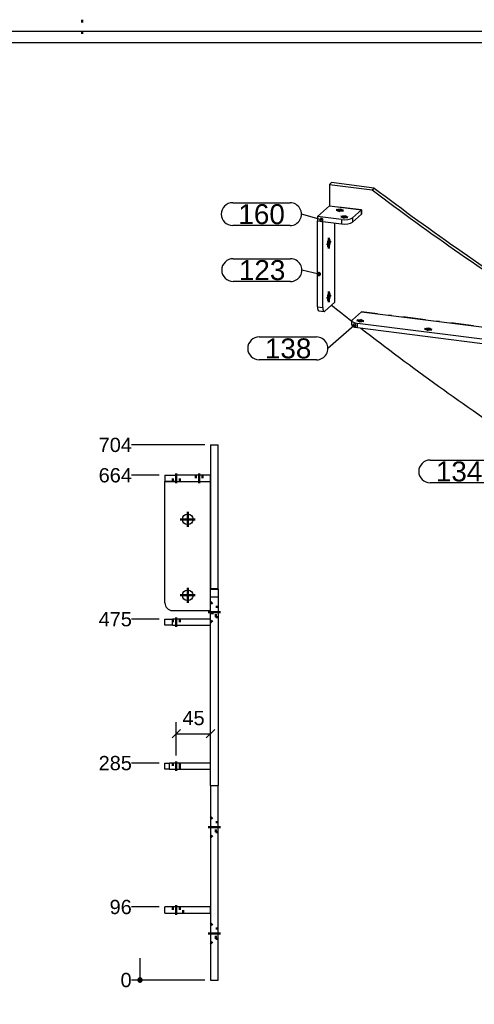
# Model space of a CAD drawing. Header units: millimetres. Extents: x 21 to 441, y -1157 to -860.
# Tile 4 of 4: x 240 to 320, y -1036 to -863. Entities that reach past the tile are written whole.
import ezdxf
from ezdxf.enums import TextEntityAlignment as Align

# ---------------------------------------------------------------- set-up
doc = ezdxf.new("R2010")
doc.units = ezdxf.units.MM
for name, pattern in [('DASHDOT', [8.5, 4, -2, 0.5, -2]), ('DOT', [2, 0.5, -1.5]), ('STRICHPUNKT2', [18.5, 10, -4, 0.5, -4])]:
    doc.linetypes.add(name, pattern=pattern)
doc.layers.get('0').update_dxf_attribs({"linetype": 'CONTINUOUS'})
for name, color, linetype in [('DIM49', 4, 'CONTINUOUS'), ('LE_MIDDLE', 7, 'CONTINUOUS'), ('TXT_ALL', 7, 'CONTINUOUS'), ('TXT_DIM49', 2, 'CONTINUOUS')]:
    doc.layers.add(name, color=color, linetype=linetype)
doc.layers.add('LE_ALL', color=7, linetype='CONTINUOUS', lineweight=50)
doc.styles.add('ARIAL', font='arial.ttf')

# ---------------------------------------------------------------- blocks, each defined once
blk = doc.blocks.new('DINA3_00002', base_point=(433.88881219, -1149.99383472))
blk.add_line((27.88881219, -866.99383472), (433.88881219, -866.99383472))
blk.add_lwpolyline([(25.88881219, -1151.99383472), (25.88881219, -864.99383472), (435.88881219, -864.99383472)])
at = {"layer": 'LE_ALL', "linetype": 'DOT'}
blk.add_line((250.88881219, -862.99383472), (250.88881219, -866.99383472), dxfattribs=at)
blk = doc.blocks.new('_ZBL0025_00001')
blk.add_blockref('DINA3_00002', (433.88881219, -1149.99383472))
blk = doc.blocks.new('SHAPE_00191', base_point=(354.95652671, -917.20708597))
at = {"layer": 'DIM49', "color": 3}
for p, q in [((358.87381665, -910.81766224), (368.93712571, -910.81766224)), ((354.95652671, -917.20708597), (356.87381665, -912.81766224)), ((368.93712571, -914.81766224), (358.87381665, -914.81766224)), ((355.2159685, -917.16874778), (354.69615976, -917.16874778)), ((355.16388152, -917.36874778), (354.74979902, -917.36874778)), ((355.06681785, -916.96874778), (354.84810702, -916.96874778))]:
    blk.add_line(p, q, dxfattribs=at)
blk.add_lwpolyline([(354.91717334, -917.46743351), (354.98589717, -917.46874778), (355.05261946, -917.45223024), (355.11279318, -917.41900652), (355.1623176, -917.37134076), (355.19781772, -917.31248131), (355.21687425, -917.24643935), (355.21818852, -917.17771551), (355.20167098, -917.11099323), (355.16844726, -917.0508195), (355.1207815, -917.00129508), (355.06192205, -916.96579497), (354.99588009, -916.94673844), (354.92715625, -916.94542416), (354.86043397, -916.96194171), (354.80026024, -916.99516543), (354.75073582, -917.04283118), (354.71523571, -917.10169063), (354.69617918, -917.1677326), (354.6948649, -917.23645643), (354.71138244, -917.30317872), (354.74460616, -917.36335244), (354.79227192, -917.41287686), (354.85113137, -917.44837698)], close=True, dxfattribs=at)
for centre, start_param, end_param in [((358.87381665, -912.81766224), 1.57079633, 4.71238898), ((368.93712571, -912.81766224), 4.71238898, 7.853981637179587)]:
    blk.add_ellipse(centre, major_axis=(2, 0), ratio=1, start_param=start_param, end_param=end_param, dxfattribs=at)
at = {"layer": 'TXT_ALL', "style": 'ARIAL'}
blk.add_text('118', height=3.5, dxfattribs=at).set_placement((359.87381665, -912.81766224), align=Align.MIDDLE_LEFT)
blk = doc.blocks.new('Plaatwerk D_ 10_00035', base_point=(376.84287068, -922.34810026))
for p, q in [((294.26285356, -891.89647395), (294.61640695, -891.58466917)), ((294.26285356, -891.89647395), (301.74613166, -892.83927836)), ((294.26285356, -891.89647395), (294.26285356, -895.66770551)), ((302.09968505, -892.52747358), (294.61640695, -891.58466917)), ((301.74613166, -892.83927836), (302.09968505, -892.52747358)), ((332.95461265, -914.58162364), (333.30816604, -914.26981886)), ((333.37960399, -914.73809306), (333.73315738, -914.42628827)), ((333.37960399, -914.73809306), (385.46570946, -921.30032552)), ((386.4011238, -922.3609857), (386.75467719, -922.04918091)), ((386.75467719, -922.04918091), (386.75467719, -945.4523713)), ((385.44700116, -945.64396793), (385.44700117, -969.77977505)), ((385.80055456, -969.46797027), (385.80055456, -945.68851147)), ((386.4011238, -945.76417608), (386.75467719, -945.4523713)), ((385.44700117, -969.77977505), (385.80055456, -969.46797027))]:
    blk.add_line(p, q)
for points in [[(385.81926285, -920.98852074), (333.73315738, -914.42628827)], [(385.44700116, -945.64396793), (386.4011238, -945.76417608), (386.4011238, -922.3609857)], [(385.46570946, -921.30032552), (385.81926285, -920.98852074)]]:
    blk.add_lwpolyline(points)
for centre, major_axis, ratio, start_param, end_param in [((519.94865352, -568.59616869), (291.02929605, -329.99620344), 0.8819171, 4.9389963, 5.02616172), ((520.30220691, -568.28436391), (291.02929605, -329.99620344), 0.8819171, 4.9389963, 5.02616172), ((513.88893499, -608.99942099), (279.62273276, -317.0623764), 0.8819171, 4.91006863, 4.92084512), ((333.37960399, -913.79528402), (0.6614378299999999, -0.7499999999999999), 0.8819171, 5.02616172, 5.49778714), ((333.73315738, -913.48347923), (0.6614378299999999, -0.7499999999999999), 0.8819171, 5.02616172, 5.49778714), ((513.88893499, -608.99942099), (279.62273276, -317.0623764), 0.8819171, 4.92559125, 5.00649621), ((358.33869343, -920.71106983), (0.89988616, -1.020375), 0.8819171, 0, 6.28318531), ((358.58105428, -920.49732765), (0.44647053, -0.50625), 0.8819171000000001, 3.14159265, 6.283185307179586), ((358.69224682, -920.39926505), (0.44647053, -0.50625), 0.8819171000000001, 3.26644068, 6.15833728), ((358.58105428, -920.49732765), (0.44647053, -0.50625), 0.8819171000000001, 6.28318531, 9.424777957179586), ((377.04698037, -923.06809243), (0.89988616, -1.020375), 0.8819171, 0, 6.28318531), ((377.28934122, -922.85435026), (0.44647053, -0.50625), 0.8819171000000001, 3.14159265, 6.28318531), ((377.40053376, -922.75628765), (0.44647053, -0.50625), 0.8819171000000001, 3.26644068, 6.15833728), ((377.28934122, -922.85435026), (0.44647053, -0.50625), 0.8819171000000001, 0, 3.14159265), ((385.46570946, -922.24313457), (0.6614378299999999, -0.7499999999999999), 0.8819171, 0.78539816, 2.35619449), ((385.81926285, -921.93132978), (0.6614378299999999, -0.7499999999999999), 0.8819171, 0.78539816, 2.35619449), ((513.88893499, -608.99942099), (279.62273276, -317.0623764), 0.8819171, 5.01458129, 5.11073959), ((383.12720031, -950.5273989), (0.89988616, -1.020375), 0.8819171, 0, 6.28318531), ((383.36956116, -950.31365672), (0.44647053, -0.50625), 0.8819171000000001, 3.14159265, 6.28318531), ((383.4807537, -950.21559412), (0.44647053, -0.50625), 0.8819171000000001, 3.26644068, 6.15833728), ((383.36956116, -950.31365672), (0.44647053, -0.50625), 0.8819171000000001, 0, 3.14159265), ((513.88893499, -608.99942099), (279.62273276, -317.0623764), 0.8819171, 5.12223696, 5.16698425), ((383.12720031, -963.72672548), (0.89988616, -1.020375), 0.8819171, 0, 6.28318531), ((383.36956116, -963.5129833), (0.44647053, -0.50625), 0.8819171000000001, 3.14159265, 6.283185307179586), ((383.4807537, -963.4149207), (0.44647053, -0.50625), 0.8819171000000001, 3.26644068, 6.15833728), ((383.36956116, -963.5129833), (0.44647053, -0.50625), 0.8819171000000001, 0, 3.14159265)]:
    blk.add_ellipse(centre, major_axis=major_axis, ratio=ratio, start_param=start_param, end_param=end_param)
at = {"layer": 'LE_MIDDLE', "color": 2, "linetype": 'DASHDOT'}
blk.add_line((295.19826896, -912.56756233), (295.19826896, -898.67789856), dxfattribs=at)
for points in [[(299.87530301, -897.12905953), (299.87530301, -896.3748123), (294.26285356, -895.66771013)], [(327.96428975, -918.52238544), (327.96428975, -917.76813821), (299.87530298, -914.22925852)], [(365.84149887, -941.14891147), (365.84149887, -940.39466423), (329.94055358, -935.87157028)], [(385.13499049, -961.43410916), (385.13499049, -960.67986192), (368.20279276, -958.54660553)]]:
    blk.add_lwpolyline(points, dxfattribs=at)
blk.add_blockref('SHAPE_00191', (354.95652671, -917.20708597))
blk = doc.blocks.new('_00037', base_point=(383.0211343, -963.82026691))
at = {"layer": 'LE_ALL', "color": 1, "linetype": 'STRICHPUNKT2'}
for p, q in [((358.33869343, -920.71106983), (356.78543791, -920.51537803)), ((358.69224682, -920.39926505), (358.06084214, -920.31971553)), ((358.23262742, -920.80461126), (358.79831284, -920.30572361)), ((358.33869343, -920.71106983), (358.33869343, -919.14553542)), ((358.33869343, -920.71106983), (359.89194896, -920.90676163)), ((358.33869343, -920.71106983), (358.33869343, -922.27660424)), ((358.69224682, -920.39926505), (358.69224682, -919.8848863)), ((358.69224682, -920.39926505), (359.20259116, -920.46356239)), ((358.69224682, -920.39926505), (358.69224682, -921.03566115)), ((377.04698037, -923.06809243), (377.04698037, -921.50255802)), ((377.40053376, -922.75628765), (377.40053376, -922.24190891)), ((377.04698037, -923.06809243), (375.49372485, -922.87240063)), ((377.40053376, -922.75628765), (376.76912907, -922.67673814)), ((376.94091435, -923.16163387), (377.50659978, -922.66274622)), ((377.04698037, -923.06809243), (378.60023589, -923.26378424)), ((377.04698037, -923.06809243), (377.04698037, -924.63362685)), ((377.40053376, -922.75628765), (377.9108781, -922.82058499)), ((377.40053376, -922.75628765), (377.40053376, -923.39268375)), ((383.4807537, -950.21559412), (382.84934902, -950.1360446)), ((383.0211343, -950.62094033), (383.58681972, -950.12205268)), ((383.12720031, -950.5273989), (383.12720031, -948.96186448)), ((383.4807537, -950.21559412), (383.4807537, -949.70121537)), ((383.12720031, -950.5273989), (381.57394479, -950.3317071)), ((383.12720031, -950.5273989), (383.12720031, -952.09293331)), ((383.12720031, -950.5273989), (384.68045583, -950.7230907)), ((383.4807537, -950.21559412), (383.4807537, -950.85199022)), ((383.4807537, -950.21559412), (383.99109804, -950.27989146)), ((383.12720031, -963.72672548), (383.12720031, -962.16119107)), ((383.12720031, -963.72672548), (381.57394479, -963.53103368)), ((383.4807537, -963.4149207), (382.84934902, -963.33537118)), ((383.0211343, -963.82026691), (383.58681972, -963.32137926)), ((383.12720031, -963.72672548), (383.12720031, -965.29225989)), ((383.12720031, -963.72672548), (384.68045584, -963.92241728)), ((383.4807537, -963.4149207), (383.4807537, -962.90054195)), ((383.4807537, -963.4149207), (383.4807537, -964.0513168)), ((383.4807537, -963.4149207), (383.99109804, -963.47921804))]:
    blk.add_line(p, q, dxfattribs=at)
blk = doc.blocks.new('_00036')
blk.add_blockref('_00037', (383.0211343, -963.82026691))
blk = doc.blocks.new('Plaatwerk D_ 10_00034')
for name, p in [('Plaatwerk D_ 10_00035', (376.84287068, -922.34810026)), ('_00036', (0, 0))]:
    blk.add_blockref(name, p)
blk = doc.blocks.new('SHAPE_00193', base_point=(364.13144817, -960.64947528))
at = {"layer": 'DIM49', "color": 3}
for p, q in [((364.23981628, -960.41099421), (364.02165713, -960.41099421)), ((348.0185145, -961.85027488), (358.08182356, -961.85027488)), ((364.13144817, -960.64947528), (360.08182356, -963.85027488)), ((363.87191595, -960.61099421), (364.39187582, -960.61099421)), ((363.92383081, -960.81099421), (364.33849739, -960.81099421)), ((358.08182356, -965.85027488), (348.0185145, -965.85027488))]:
    blk.add_line(p, q, dxfattribs=at)
blk.add_lwpolyline([(364.28872245, -960.43830158), (364.22870768, -960.40479158), (364.16206484, -960.38795636), (364.09333552, -960.38894323), (364.02720352, -960.40768492), (363.96817562, -960.44290423), (363.92027448, -960.49220101), (363.88676447, -960.55221578), (363.86992925, -960.61885862), (363.87091612, -960.68758793), (363.88965781, -960.75371994), (363.92487712, -960.81274784), (363.9741739, -960.86064898), (364.03418867, -960.89415899), (364.10083151, -960.91099421), (364.16956083, -960.91000734), (364.23569283, -960.89126565), (364.29472073, -960.85604634), (364.34262187, -960.80674955), (364.37613188, -960.74673479), (364.3929671, -960.68009195), (364.39198023, -960.61136263), (364.37323854, -960.54523063), (364.33801923, -960.48620273)], close=True, dxfattribs=at)
for centre, start_param, end_param in [((348.0185145, -963.85027488), 1.57079633, 4.71238898), ((358.08182356, -963.85027488), 4.71238898, 7.853981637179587)]:
    blk.add_ellipse(centre, major_axis=(2, 0), ratio=1, start_param=start_param, end_param=end_param, dxfattribs=at)
at = {"layer": 'TXT_ALL', "style": 'ARIAL'}
blk.add_text('144', height=3.5, dxfattribs=at).set_placement((349.0185145, -963.85027488), align=Align.MIDDLE_LEFT)
blk = doc.blocks.new('Plaatwerk D_ 8_00040', base_point=(373.09979033, -960.710442))
for p, q in [((363.64112583, -960.51868643), (363.64112583, -959.7644392)), ((364.61079574, -960.9863936), (364.61079574, -960.23214637)), ((377.40118408, -961.84358383), (364.61079574, -960.23214637)), ((364.61079574, -960.9863936), (377.40118408, -962.59783107)), ((385.13499051, -960.67986192), (377.40118408, -961.84358383)), ((377.40118408, -962.59783107), (385.13499051, -961.43410915)), ((377.40118408, -962.59783107), (377.40118408, -961.84358383)), ((385.13499051, -961.43410915), (385.13499051, -960.67986192))]:
    blk.add_line(p, q)
blk.add_lwpolyline([(364.35302552, -959.33901158), (368.20279277, -958.54660552), (385.13499051, -960.67986192)])
for centre, major_axis, start_param, end_param in [((365.14112583, -959.7644392), (1.5, 0), 2.12398173, 3.14159265), ((365.14112583, -959.7644392), (1.5, 0), 3.14159265, 4.35102186), ((365.14112583, -960.51868643), (1.5, 0), 3.14159265, 4.35102186), ((365.14112583, -959.7644392), (0.45, 0), 0, 3.14159265), ((365.14112583, -959.7644392), (0.45, 0), 3.14159265, 6.283185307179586), ((372.64979033, -960.710442), (0.45, 0), 0, 3.14159265), ((372.64979033, -960.710442), (0.45, 0), 3.14159265, 6.283185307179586)]:
    blk.add_ellipse(centre, major_axis=major_axis, ratio=0.33333333, start_param=start_param, end_param=end_param)
blk.add_blockref('SHAPE_00193', (364.13144817, -960.64947528))
blk = doc.blocks.new('_00042', base_point=(365.14112583, -959.55230716))
at = {"layer": 'LE_ALL', "color": 1, "linetype": 'STRICHPUNKT2'}
for p, q in [((365.14112583, -959.7644392), (364.50972114, -959.68488968)), ((365.14112583, -959.7644392), (364.90247729, -959.97490743)), ((365.14112583, -959.55230716), (365.14112583, -959.9144392)), ((365.14112583, -959.7644392), (365.37977437, -959.55397097)), ((365.14112583, -959.7644392), (365.77253051, -959.84398871)), ((372.64979033, -960.49830997), (372.64979033, -960.860442)), ((372.64979033, -960.710442), (372.88843887, -960.49997378)), ((372.64979033, -960.710442), (372.01838565, -960.63089249)), ((372.64979033, -960.710442), (372.41114179, -960.92091023)), ((372.64979033, -960.710442), (373.28119501, -960.78999152))]:
    blk.add_line(p, q, dxfattribs=at)
blk = doc.blocks.new('_00041')
blk.add_blockref('_00042', (365.14112583, -959.55230716))
blk = doc.blocks.new('Plaatwerk D_ 8_00039')
for name, p in [('Plaatwerk D_ 8_00040', (373.09979033, -960.710442)), ('_00041', (0, 0))]:
    blk.add_blockref(name, p)
blk = doc.blocks.new('SHAPE_00195', base_point=(327.77806413, -938.44527978))
at = {"layer": 'DIM49', "color": 3}
for p, q in [((327.77806413, -938.44527978), (323.98467359, -942.25955415)), ((327.51958192, -938.4085838), (328.03653168, -938.4085838)), ((327.57434028, -938.6085838), (327.98182622, -938.6085838)), ((327.88887948, -938.2085838), (327.66741695, -938.2085838)), ((311.92136452, -940.25955415), (321.98467359, -940.25955415)), ((321.98467359, -944.25955415), (311.92136452, -944.25955415))]:
    blk.add_line(p, q, dxfattribs=at)
blk.add_lwpolyline([(327.90909017, -938.21689041), (327.84551405, -938.19076056), (327.77734133, -938.18197576), (327.70921786, -938.1911347), (327.64578616, -938.21761321), (327.59136898, -938.25960682), (327.54967476, -938.31425373), (327.5235449, -938.37782985), (327.51476011, -938.44600258), (327.52391905, -938.51412604), (327.55039756, -938.57755775), (327.59239116, -938.63197493), (327.64703808, -938.67366914), (327.7106142, -938.699799), (327.77878692, -938.7085838), (327.84691039, -938.69942486), (327.91034209, -938.67294635), (327.96475928, -938.63095274), (328.00645349, -938.57630583), (328.03258335, -938.51272971), (328.04136814, -938.44455698), (328.0322092, -938.37643352), (328.00573069, -938.31300181), (327.96373709, -938.25858463)], close=True, dxfattribs=at)
for centre, start_param, end_param in [((311.92136452, -942.25955415), 1.57079633, 4.71238898), ((321.98467359, -942.25955415), 4.71238898, 7.853981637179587)]:
    blk.add_ellipse(centre, major_axis=(2, 0), ratio=1, start_param=start_param, end_param=end_param, dxfattribs=at)
at = {"layer": 'TXT_ALL', "style": 'ARIAL'}
blk.add_text('134', height=3.5, dxfattribs=at).set_placement((312.92136452, -942.25955415), align=Align.MIDDLE_LEFT)
blk = doc.blocks.new('Plaatwerk D_ 8_00044', base_point=(344.26833393, -939.22357371))
for p, q in [((326.89877662, -938.03513932), (326.89877662, -937.28089209)), ((327.86844653, -938.50284649), (327.86844653, -937.74859926)), ((358.70756102, -941.63396248), (327.86844653, -937.74859926)), ((327.86844653, -938.50284649), (358.70756102, -942.38820971)), ((360.02599142, -942.34593015), (365.84149888, -941.14891147)), ((365.84149888, -941.14891147), (365.84149888, -940.39466423)), ((360.02599142, -942.34593015), (360.02599142, -941.59168292))]:
    blk.add_line(p, q)
for points in [[(327.24141986, -936.96282058), (329.94055359, -935.87157028), (365.84149888, -940.39466423), (360.02599142, -941.59168292)], [(358.70756102, -942.38820971), (358.70756102, -941.63396248)]]:
    blk.add_lwpolyline(points)
for centre, major_axis, start_param, end_param in [((328.39877662, -937.28089209), (1.5, 0), 2.45210363, 3.14159265), ((328.39877662, -937.28089209), (1.5, 0), 3.14159265, 4.35102186), ((328.39877662, -938.03513932), (1.5, 0), 3.14159265, 4.35102186), ((328.39877662, -937.28089209), (0.45, 0), 0, 3.14159265), ((328.39877662, -937.28089209), (0.45, 0), 3.14159265, 6.283185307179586), ((343.81833393, -939.22357371), (0.45, 0), 0, 3.14159265), ((343.81833393, -939.22357371), (0.45, 0), 3.14159265, 6.283185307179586), ((359.2378911, -941.16625531), (0.45, 0), 0, 3.14159265), ((359.2378911, -941.16625531), (0.45, 0), 3.14159265, 6.283185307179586), ((359.2378911, -941.16625531), (1.5, 0), 4.35102186, 5.26557438), ((359.2378911, -941.92050254), (1.5, 0), 4.35102186, 5.26557438)]:
    blk.add_ellipse(centre, major_axis=major_axis, ratio=0.33333333, start_param=start_param, end_param=end_param)
blk.add_blockref('SHAPE_00195', (327.77806413, -938.44527978))
blk = doc.blocks.new('_00046', base_point=(359.2378911, -940.95412327))
at = {"layer": 'LE_ALL', "color": 1, "linetype": 'STRICHPUNKT2'}
for p, q in [((328.39877662, -937.28089209), (327.76737194, -937.20134257)), ((328.39877662, -937.28089209), (328.16012808, -937.49136032)), ((328.39877662, -937.06876005), (328.39877662, -937.43089209)), ((328.39877662, -937.28089209), (328.63742516, -937.07042386)), ((328.39877662, -937.28089209), (329.0301813, -937.3604416)), ((343.81833393, -939.22357371), (343.18692925, -939.14402419)), ((343.81833393, -939.22357371), (343.57968539, -939.43404193)), ((343.81833393, -939.01144167), (343.81833393, -939.37357371)), ((343.81833393, -939.22357371), (344.05698247, -939.01310548)), ((343.81833393, -939.22357371), (344.44973862, -939.30312322)), ((359.2378911, -941.16625531), (358.60648642, -941.08670579)), ((359.2378911, -941.16625531), (358.99924257, -941.37672353)), ((359.2378911, -940.95412327), (359.2378911, -941.31625531)), ((359.2378911, -941.16625531), (359.47653964, -940.95578708)), ((359.2378911, -941.16625531), (359.86929579, -941.24580482))]:
    blk.add_line(p, q, dxfattribs=at)
blk = doc.blocks.new('_00045')
blk.add_blockref('_00046', (359.2378911, -940.95412327))
blk = doc.blocks.new('Plaatwerk D_ 8_00043')
for name, p in [('Plaatwerk D_ 8_00044', (344.26833393, -939.22357371)), ('_00045', (0, 0))]:
    blk.add_blockref(name, p)
blk = doc.blocks.new('SHAPE_00197', base_point=(298.61772564, -916.66189896))
at = {"layer": 'DIM49', "color": 3}
for p, q in [((298.61772564, -916.66189896), (293.99499715, -920.66883341)), ((298.35890468, -916.62453615), (298.87701154, -916.62453615)), ((298.41227925, -916.82453615), (298.82241823, -916.82453615)), ((298.72673653, -916.42453615), (298.50426414, -916.42453615)), ((281.93168809, -918.66883341), (291.99499715, -918.66883341)), ((291.99499715, -922.66883341), (281.93168809, -922.66883341))]:
    blk.add_line(p, q, dxfattribs=at)
blk.add_lwpolyline([(298.76527461, -916.44381909), (298.70380378, -916.4130615), (298.63646686, -916.39926177), (298.56785276, -916.40336033), (298.50263742, -916.42507787), (298.44526515, -916.46293438), (298.39964577, -916.51434999), (298.36888818, -916.57582083), (298.35508845, -916.64315774), (298.35918701, -916.71177184), (298.38090455, -916.77698719), (298.41876106, -916.83435946), (298.47017667, -916.87997883), (298.5316475, -916.91073642), (298.59898442, -916.92453615), (298.66759852, -916.92043759), (298.73281386, -916.89872005), (298.79018614, -916.86086355), (298.83580551, -916.80944793), (298.8665631, -916.7479771), (298.88036283, -916.68064018), (298.87626427, -916.61202609), (298.85454673, -916.54681074), (298.81669022, -916.48943847)], close=True, dxfattribs=at)
for centre, start_param, end_param in [((281.93168809, -920.66883341), 1.57079633, 4.71238898), ((291.99499715, -920.66883341), 4.71238898, 7.853981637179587)]:
    blk.add_ellipse(centre, major_axis=(2, 0), ratio=1, start_param=start_param, end_param=end_param, dxfattribs=at)
at = {"layer": 'TXT_ALL', "style": 'ARIAL'}
blk.add_text('138', height=3.5, dxfattribs=at).set_placement((282.93168809, -920.66883341), align=Align.MIDDLE_LEFT)
blk = doc.blocks.new('Plaatwerk D_ 8_00048', base_point=(312.02278912, -917.30657069))
for p, q in [((298.18743425, -916.56340396), (298.18743425, -915.80915673)), ((299.15710417, -917.03111114), (299.15710417, -916.2768639)), ((299.15710417, -917.03111114), (322.92778696, -920.02593567)), ((324.6154738, -919.8763), (327.96428976, -918.52238544)), ((327.96428976, -918.52238544), (327.96428976, -917.76813821)), ((324.6154738, -919.8763), (324.6154738, -919.12205277))]:
    blk.add_line(p, q)
for points in [[(298.28431273, -915.63238003), (299.87530299, -914.22925851), (327.96428976, -917.76813821), (324.6154738, -919.12205277)], [(322.92778696, -919.27168843), (299.15710417, -916.2768639)], [(322.92778696, -920.02593567), (322.92778696, -919.27168843)]]:
    blk.add_lwpolyline(points)
for centre, major_axis, start_param, end_param in [((299.68743425, -915.80915673), (1.5, 0), 2.78022553, 3.14159265), ((299.68743425, -915.80915673), (1.5, 0), 3.14159265, 4.35102186), ((299.68743425, -916.56340396), (1.5, 0), 3.14159265, 4.35102186), ((299.68743425, -915.80915673), (0.45, 0), 0, 3.14159265), ((299.68743425, -915.80915673), (0.45, 0), 3.14159265, 6.283185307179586), ((311.57278912, -917.30657069), (0.45, 0), 0, 3.14159265), ((311.57278912, -917.30657069), (0.45, 0), 3.14159265, 6.283185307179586), ((323.45811704, -918.80398126), (0.45, 0), 0, 3.14159265), ((323.45811704, -918.80398126), (0.45, 0), 3.14159265, 6.283185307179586), ((323.45811704, -918.80398126), (1.5, 0), 4.35102186, 5.59369628), ((323.45811704, -919.55822849), (1.5, 0), 4.35102186, 5.59369628)]:
    blk.add_ellipse(centre, major_axis=major_axis, ratio=0.33333333, start_param=start_param, end_param=end_param)
blk.add_blockref('SHAPE_00197', (298.61772564, -916.66189896))
blk = doc.blocks.new('_00050', base_point=(323.45811704, -918.59184923))
at = {"layer": 'LE_ALL', "color": 1, "linetype": 'STRICHPUNKT2'}
for p, q in [((299.68743425, -915.5970247), (299.68743425, -915.95915673)), ((299.68743425, -915.80915673), (299.92608279, -915.5986885)), ((299.68743425, -915.80915673), (299.05602957, -915.72960722)), ((299.68743425, -915.80915673), (299.44878571, -916.01962496)), ((299.68743425, -915.80915673), (300.31883894, -915.88870624)), ((311.57278912, -917.30657069), (310.94138444, -917.22702118)), ((311.57278912, -917.30657069), (311.33414058, -917.51703892)), ((311.57278912, -917.09443866), (311.57278912, -917.45657069)), ((311.57278912, -917.30657069), (311.81143766, -917.09610247)), ((311.57278912, -917.30657069), (312.20419381, -917.38612021)), ((323.45811704, -918.80398126), (322.82671236, -918.72443175)), ((323.45811704, -918.80398126), (323.2194685, -919.01444949)), ((323.45811704, -918.59184923), (323.45811704, -918.95398126)), ((323.45811704, -918.80398126), (323.69676558, -918.59351303)), ((323.45811704, -918.80398126), (324.08952173, -918.88353077))]:
    blk.add_line(p, q, dxfattribs=at)
blk = doc.blocks.new('_00049')
blk.add_blockref('_00050', (323.45811704, -918.59184923))
blk = doc.blocks.new('Plaatwerk D_ 8_00047')
for name, p in [('Plaatwerk D_ 8_00048', (312.02278912, -917.30657069)), ('_00049', (0, 0))]:
    blk.add_blockref(name, p)
blk = doc.blocks.new('SHAPE_00199', base_point=(292.84680471, -898.11765538))
at = {"layer": 'DIM49', "color": 3}
for p, q in [((277.28367426, -895.11531988), (287.34698332, -895.11531988)), ((292.84680471, -898.11765538), (289.34698332, -897.11531988)), ((293.10535845, -898.08092175), (292.58834351, -898.08092175)), ((292.64286959, -898.28092175), (293.05050437, -898.28092175)), ((292.95703849, -897.88092175), (292.7355203, -897.88092175)), ((287.34698332, -899.11531988), (277.28367426, -899.11531988))]:
    blk.add_line(p, q, dxfattribs=at)
blk.add_lwpolyline([(293.11007109, -898.12216573), (293.10226787, -898.05387369), (293.07705526, -897.98992827), (293.03615145, -897.93468724), (292.98234398, -897.89191518), (292.91929973, -897.86452695), (292.85131506, -897.854389), (292.78302302, -897.86219222), (292.7190776, -897.88740483), (292.66383657, -897.92830864), (292.62106452, -897.98211611), (292.59367629, -898.04516036), (292.58353834, -898.11314503), (292.59134156, -898.18143707), (292.61655417, -898.24538249), (292.65745797, -898.30062352), (292.71126545, -898.34339557), (292.7743097, -898.3707838), (292.84229436, -898.38092175), (292.9105864, -898.37311853), (292.97453182, -898.34790592), (293.02977285, -898.30700212), (293.07254491, -898.25319464), (293.09993314, -898.19015039)], close=True, dxfattribs=at)
for centre, start_param, end_param in [((277.28367426, -897.11531988), 1.57079633, 4.71238898), ((287.34698332, -897.11531988), 4.71238898, 7.853981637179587)]:
    blk.add_ellipse(centre, major_axis=(2, 0), ratio=1, start_param=start_param, end_param=end_param, dxfattribs=at)
at = {"layer": 'TXT_ALL', "style": 'ARIAL'}
blk.add_text('160', height=3.5, dxfattribs=at).set_placement((278.28367426, -897.11531988), align=Align.MIDDLE_LEFT)
blk = doc.blocks.new('Plaatwerk D_ 8_00052', base_point=(296.52106046, -896.43004524))
for p, q in [((294.26281693, -895.66770551), (292.14149659, -897.5385342)), ((294.26281693, -895.66770551), (299.87530301, -896.37481229)), ((299.87530301, -896.37481229), (298.28431275, -897.77793381)), ((299.87530301, -896.37481229), (299.87530301, -897.12905953)), ((296.35086115, -898.06886429), (292.14149659, -897.5385342)), ((292.14149659, -897.5385342), (292.14149659, -898.29278144)), ((292.14149659, -898.29278144), (296.35086115, -898.82311152)), ((296.35086115, -898.06886429), (296.35086115, -898.82311152)), ((298.28431275, -898.53218105), (299.87530301, -897.12905953)), ((298.28431275, -897.77793381), (298.28431275, -898.53218105))]:
    blk.add_line(p, q)
for centre, major_axis, start_param, end_param in [((296.07106046, -896.43004524), (0.45, 0), 0, 3.14159265), ((296.07106046, -896.43004524), (0.45, 0), 3.14159265, 6.283185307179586), ((296.88119123, -897.60115712), (1.5, 0), 4.35102186, 5.92181818), ((296.88119126, -897.6011571), (0.45, 0), 0, 3.14159265), ((296.88119126, -897.6011571), (0.45, 0), 3.14159265, 6.283185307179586), ((296.88119123, -898.35540435), (1.5, 0), 4.35102186, 5.92181818)]:
    blk.add_ellipse(centre, major_axis=major_axis, ratio=0.33333333, start_param=start_param, end_param=end_param)
blk.add_blockref('SHAPE_00199', (292.84680471, -898.11765538))
blk = doc.blocks.new('_00054', base_point=(296.88119126, -897.7511571))
at = {"layer": 'LE_ALL', "color": 1, "linetype": 'STRICHPUNKT2'}
for p, q in [((296.07106046, -896.43004524), (295.43965578, -896.35049573)), ((296.07106046, -896.43004524), (295.83241193, -896.64051347)), ((296.07106046, -896.21791321), (296.07106046, -896.58004524)), ((296.07106046, -896.43004524), (296.309709, -896.21957701)), ((296.07106046, -896.43004524), (296.70246515, -896.50959476)), ((296.88119126, -897.6011571), (296.24978657, -897.52160758)), ((296.88119126, -897.6011571), (296.64254272, -897.81162532)), ((296.88119126, -897.7511571), (296.88119126, -897.38902506)), ((296.88119126, -897.6011571), (297.11983979, -897.39068887)), ((296.88119126, -897.6011571), (297.51259594, -897.68070661))]:
    blk.add_line(p, q, dxfattribs=at)
blk = doc.blocks.new('_00053')
blk.add_blockref('_00054', (296.88119126, -897.7511571))
blk = doc.blocks.new('Plaatwerk D_ 8_00051')
for name, p in [('Plaatwerk D_ 8_00052', (296.52106046, -896.43004524)), ('_00053', (0, 0))]:
    blk.add_blockref(name, p)
blk = doc.blocks.new('Trededragers_00038')
for name in ['Plaatwerk D_ 8_00051', 'Plaatwerk D_ 8_00047', 'Plaatwerk D_ 8_00043', 'Plaatwerk D_ 8_00039']:
    blk.add_blockref(name, (0, 0))
blk = doc.blocks.new('SHAPE_00201', base_point=(292.42214841, -907.61878085))
at = {"layer": 'DIM49', "color": 3}
for p, q in [((277.3662419, -904.92928385), (287.42955096, -904.92928385)), ((292.42214841, -907.61878085), (289.42955096, -906.92928385)), ((292.68066547, -907.58192136), (292.16343246, -907.58192136)), ((292.21831357, -907.78192136), (292.62644686, -907.78192136)), ((292.53408906, -907.38192136), (292.3123836, -907.38192136)), ((287.42955096, -908.92928385), (277.3662419, -908.92928385))]:
    blk.add_line(p, q, dxfattribs=at)
blk.add_lwpolyline([(292.68528891, -907.60947488), (292.67391405, -907.54168619), (292.64538178, -907.47915139), (292.60163652, -907.4261321), (292.54565945, -907.3862415), (292.4812653, -907.36219808), (292.41284243, -907.35564035), (292.34505375, -907.36701521), (292.28251894, -907.39554748), (292.22949965, -907.43929274), (292.18960905, -907.49526981), (292.16556563, -907.55966396), (292.1590079, -907.62808683), (292.17038276, -907.69587551), (292.19891503, -907.75841032), (292.24266029, -907.81142961), (292.29863737, -907.85132021), (292.36303152, -907.87536363), (292.43145438, -907.88192136), (292.49924307, -907.8705465), (292.56177787, -907.84201423), (292.61479716, -907.79826897), (292.65468776, -907.74229189), (292.67873118, -907.67789774)], close=True, dxfattribs=at)
for centre, start_param, end_param in [((277.3662419, -906.92928385), 1.57079633, 4.71238898), ((287.42955096, -906.92928385), 4.71238898, 7.853981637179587)]:
    blk.add_ellipse(centre, major_axis=(2, 0), ratio=1, start_param=start_param, end_param=end_param, dxfattribs=at)
at = {"layer": 'TXT_ALL', "style": 'ARIAL'}
blk.add_text('123', height=3.5, dxfattribs=at).set_placement((278.3662419, -906.92928385), align=Align.MIDDLE_LEFT)
blk = doc.blocks.new('Plaatwerk D_ 10_00056', base_point=(294.0501088, -902.8837779))
for p, q in [((292.14153429, -898.2927862), (293.07694864, -898.41063732)), ((292.14153429, -913.37773086), (292.14153429, -898.2927862)), ((293.07694864, -913.49558199), (293.07694864, -898.41063732)), ((292.37008768, -914.05808282), (293.30550203, -914.17593395))]:
    blk.add_line(p, q)
for points in [[(293.43050203, -914.12658625), (295.19826896, -912.56756233), (295.19826896, -898.67789856)], [(292.14153429, -913.37773086), (293.07694864, -913.49558199)]]:
    blk.add_lwpolyline(points)
for centre, major_axis, start_param, end_param in [((294.1376088, -902.18926818), (-0.0875, -0.6945097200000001), 3.14159265, 6.28318531), ((294.1376088, -902.18926818), (-0.0875, -0.6945097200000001), 6.28318531, 9.424777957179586), ((294.1376088, -911.6173586), (-0.0875, -0.6945097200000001), 3.14159265, 6.28318531), ((294.1376088, -911.6173586), (-0.0875, -0.6945097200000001), 6.28318531, 9.424777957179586), ((292.49508768, -913.06592608), (-0.125, -0.99215674), 5.0737561, 6.28318531), ((293.43050203, -913.18377721), (-0.125, -0.99215674), 5.0737561, 6.28318531), ((293.43050203, -913.18377721), (-0.125, -0.99215674), 6.28318531, 6.644552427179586)]:
    blk.add_ellipse(centre, major_axis=major_axis, ratio=0.33333333, start_param=start_param, end_param=end_param)
blk.add_blockref('SHAPE_00201', (292.42214841, -907.61878085))
blk = doc.blocks.new('_00058', base_point=(293.90610556, -911.58819193))
at = {"layer": 'LE_ALL', "color": 1, "linetype": 'STRICHPUNKT2'}
for p, q in [((294.1376088, -902.18926818), (294.1376088, -901.24645914)), ((294.1376088, -902.18926818), (293.78405541, -902.50107297)), ((293.90610556, -902.16010152), (294.41823311, -902.22462352)), ((294.1376088, -902.18926818), (294.49116219, -901.8774634)), ((294.1376088, -902.18926818), (294.1376088, -903.13207723)), ((294.1376088, -911.6173586), (293.78405541, -911.92916338)), ((293.90610556, -911.58819193), (294.41823311, -911.65271394)), ((294.1376088, -911.6173586), (294.1376088, -910.67454956)), ((294.1376088, -911.6173586), (294.49116219, -911.30555382)), ((294.1376088, -911.6173586), (294.1376088, -912.56016764))]:
    blk.add_line(p, q, dxfattribs=at)
blk = doc.blocks.new('_00057')
blk.add_blockref('_00058', (293.90610556, -911.58819193))
blk = doc.blocks.new('Plaatwerk D_ 10_00055')
for name, p in [('Plaatwerk D_ 10_00056', (294.0501088, -902.8837779)), ('_00057', (0, 0))]:
    blk.add_blockref(name, p)
blk = doc.blocks.new('Trapboom_00033')
for name in ['Plaatwerk D_ 10_00034', 'Trededragers_00038', 'Plaatwerk D_ 10_00055']:
    blk.add_blockref(name, (0, 0))
blk = doc.blocks.new('BNR 14_00032')
blk.add_blockref('Trapboom_00033', (0, 0))
blk = doc.blocks.new('Breda_00031')
blk.add_blockref('BNR 14_00032', (0, 0))
blk = doc.blocks.new('_A3D0037_00030')
blk.add_blockref('Breda_00031', (0, 0))
blk = doc.blocks.new('_ANS0037_00029')
blk.add_blockref('_A3D0037_00030', (0, 0))
blk = doc.blocks.new('_D26', base_point=(255.69719075, -1019.93027211))
at = {"layer": 'DIM49', "color": 1}
blk.add_line((264.39657969, -1018.68027211), (259.53686164, -1018.68027211), dxfattribs=at)
at = {"layer": 'TXT_DIM49', "style": 'ARIAL'}
blk.add_text('96', height=2.5, dxfattribs=at).set_placement((255.69719075, -1019.93027211))
blk = doc.blocks.new('_D27', base_point=(253.77735542, -994.68033524))
at = {"layer": 'DIM49', "color": 1}
blk.add_line((264.39657969, -993.43033524), (259.53686164, -993.43033524), dxfattribs=at)
at = {"layer": 'TXT_DIM49', "style": 'ARIAL'}
blk.add_text('285', height=2.5, dxfattribs=at).set_placement((253.77735542, -994.68033524))
blk = doc.blocks.new('_D28', base_point=(253.77735541, -969.43039836))
at = {"layer": 'DIM49', "color": 1}
blk.add_line((264.39657968, -968.18039836), (259.53686164, -968.18039836), dxfattribs=at)
at = {"layer": 'TXT_DIM49', "style": 'ARIAL'}
blk.add_text('475', height=2.5, dxfattribs=at).set_placement((253.77735541, -969.43039836))
blk = doc.blocks.new('_D29', base_point=(253.77735541, -944.18046148))
at = {"layer": 'DIM49', "color": 1}
blk.add_line((264.39657968, -942.93046148), (259.53686164, -942.93046148), dxfattribs=at)
at = {"layer": 'TXT_DIM49', "style": 'ARIAL'}
blk.add_text('664', height=2.5, dxfattribs=at).set_placement((253.77735541, -944.18046148))
blk = doc.blocks.new('_D30', base_point=(253.77735541, -938.84714145))
at = {"layer": 'DIM49', "color": 1}
blk.add_line((272.39655967, -937.59714145), (259.53686164, -937.59714145), dxfattribs=at)
at = {"layer": 'TXT_DIM49', "style": 'ARIAL'}
blk.add_text('704', height=2.5, dxfattribs=at).set_placement((253.77735541, -938.84714145))
blk = doc.blocks.new('_D31', base_point=(257.6170262, -1032.74386839))
at = {"layer": 'DIM49', "color": 1}
for p, q in [((261.03686164, -1031.49386839), (261.03686164, -1027.65419751)), ((261.38750952, -1031.36886839), (260.68621377, -1031.36886839)), ((261.22378109, -1031.16886839), (260.8499422, -1031.16886839)), ((272.39655967, -1031.49386839), (259.53686164, -1031.49386839)), ((261.40198771, -1031.56886839), (260.67173558, -1031.56886839)), ((261.28920952, -1031.76886839), (260.78451377, -1031.76886839))]:
    blk.add_line(p, q, dxfattribs=at)
blk.add_lwpolyline([(261.13391879, -1031.85609058), (261.22436164, -1031.81862792), (261.30202669, -1031.75903344), (261.36162117, -1031.68136839), (261.39908383, -1031.59092554), (261.41186164, -1031.49386839), (261.39908383, -1031.39681125), (261.36162117, -1031.30636839), (261.30202669, -1031.22870335), (261.22436164, -1031.16910887), (261.13391879, -1031.13164621), (261.03686164, -1031.11886839), (260.9398045, -1031.13164621), (260.84936164, -1031.16910887), (260.7716966, -1031.22870335), (260.71210212, -1031.30636839), (260.67463946, -1031.39681125), (260.66186164, -1031.49386839), (260.67463946, -1031.59092554), (260.71210212, -1031.68136839), (260.7716966, -1031.75903344), (260.84936164, -1031.81862792), (260.9398045, -1031.85609058), (261.03686164, -1031.86886839)], close=True, dxfattribs=at)
at = {"layer": 'TXT_DIM49', "style": 'ARIAL'}
blk.add_text('0', height=2.5, dxfattribs=at).set_placement((257.6170262, -1032.74386839))
blk = doc.blocks.new('Plaatwerk D_ 10_00138', base_point=(273.39655967, -967.12869125))
for p, q in [((273.39655967, -937.59714145), (273.39655967, -962.78485313)), ((273.39655967, -937.59714145), (274.72988967, -937.59714145)), ((274.72988967, -962.78485313), (274.72988967, -937.59714145)), ((273.39655967, -962.78485313), (274.72988967, -962.78485313)), ((273.39655967, -962.78485313), (273.39655967, -962.93041145)), ((273.39655967, -964.26374145), (273.39655967, -962.93041145)), ((274.72988967, -962.93041145), (274.72988967, -962.78485313)), ((273.39655967, -964.26374145), (274.72988967, -964.26374145)), ((273.39655967, -997.36076796), (273.39655967, -964.26374145)), ((274.72988967, -964.26374145), (274.72988967, -997.36076796)), ((273.39655967, -997.36076796), (273.39655967, -1031.49386839)), ((273.39655967, -997.36076796), (274.72988967, -997.36076796)), ((274.72988967, -1031.49386839), (274.72988967, -997.36076796)), ((273.39655967, -1031.49386839), (274.72988967, -1031.49386839))]:
    blk.add_line(p, q)
blk.add_lwpolyline([(273.39655967, -962.93041145), (274.72988967, -962.93041145), (274.72988967, -964.26374145)])
at = {"layer": 'LE_ALL', "color": 3, "linetype": 'DOT'}
for p, q in [((273.39655967, -967.12869125), (274.72988967, -967.12869125)), ((274.31055738, -967.83039914), (274.31055738, -966.03040364)), ((273.39655967, -968.74439685), (274.31055738, -967.83039914)), ((274.31055738, -967.83039914), (274.72988967, -967.83039914)), ((274.31055739, -1005.58029029), (274.31055739, -1003.78029479)), ((273.39655967, -1006.494288), (274.31055739, -1005.58029029)), ((274.31055739, -1005.58029029), (274.72988967, -1005.58029029)), ((274.31055739, -1024.24691029), (274.31055739, -1022.44691479)), ((273.39655967, -1025.160908), (274.31055739, -1024.24691029)), ((274.31055739, -1024.24691029), (274.72988967, -1024.24691029))]:
    blk.add_line(p, q, dxfattribs=at)
for points in [[(273.39655967, -965.11640592), (274.31055738, -966.03040364), (274.72988967, -966.03040364)], [(273.39655967, -1002.86629707), (274.31055739, -1003.78029479), (274.72988967, -1003.78029479)], [(273.39655967, -1021.53291707), (274.31055739, -1022.44691479), (274.72988967, -1022.44691479)]]:
    blk.add_lwpolyline(points, dxfattribs=at)
at = {"layer": 'LE_MIDDLE', "color": 2, "linetype": 'DASHDOT'}
for p, q in [((273.39655967, -943.99712548), (273.39655967, -942.93046148)), ((273.39655967, -966.66373548), (273.39655967, -943.99712548)), ((273.39655967, -969.24706236), (273.39655967, -968.18039836)), ((273.39655967, -994.49699924), (273.39655967, -993.43033524)), ((273.39655967, -1019.74693611), (273.39655967, -1018.68027211))]:
    blk.add_line(p, q, dxfattribs=at)
for name, p in [('_D30', (253.77735541, -938.84714145)), ('_D29', (253.77735541, -944.18046148)), ('_D28', (253.77735541, -969.43039836)), ('_D27', (253.77735542, -994.68033524)), ('_D26', (255.69719075, -1019.93027211)), ('_D31', (257.6170262, -1032.74386839))]:
    blk.add_blockref(name, p)
blk = doc.blocks.new('_00140', base_point=(272.99656067, -1023.34691254))
at = {"layer": 'LE_ALL', "color": 1, "linetype": 'STRICHPUNKT2'}
for p, q in [((272.99656067, -966.93040139), (275.12988867, -966.93040139)), ((272.99656067, -966.93040139), (275.12988867, -966.93040139)), ((272.99656067, -1004.68029254), (275.12988867, -1004.68029254)), ((272.99656067, -1023.34691254), (275.12988867, -1023.34691254))]:
    blk.add_line(p, q, dxfattribs=at)
blk = doc.blocks.new('_00139')
blk.add_blockref('_00140', (272.99656067, -1023.34691254))
blk = doc.blocks.new('Plaatwerk D_ 10_00137')
for name, p in [('Plaatwerk D_ 10_00138', (273.39655967, -967.12869125)), ('_00139', (0, 0))]:
    blk.add_blockref(name, p)
blk = doc.blocks.new('Plaatwerk D_ 8_00143', base_point=(268.61686197, -1019.74693611))
for p, q in [((265.39657969, -1019.74693611), (265.39657969, -1018.68027211)), ((273.39655969, -1018.68027211), (265.39657969, -1018.68027211)), ((273.39655969, -1019.74693611), (273.39655969, -1018.68027211)), ((265.39657969, -1019.74693611), (273.39655969, -1019.74693611))]:
    blk.add_line(p, q)
at = {"layer": 'LE_ALL', "color": 3, "linetype": 'DOT'}
for p, q in [((266.79657619, -1018.68027211), (266.79657619, -1019.74693611)), ((267.99657319, -1018.68027211), (267.99657319, -1019.74693611)), ((268.61686197, -1019.74693611), (268.61686197, -1018.68027211))]:
    blk.add_line(p, q, dxfattribs=at)
blk = doc.blocks.new('_00145', base_point=(267.39657469, -1018.38027286))
at = {"layer": 'LE_ALL', "color": 1, "linetype": 'STRICHPUNKT2'}
blk.add_line((267.39657469, -1018.38027286), (267.39657469, -1020.04693536), dxfattribs=at)
blk.add_line((267.39657469, -1018.38027286), (267.39657469, -1020.04693536), dxfattribs=at)
blk = doc.blocks.new('_00144')
blk.add_blockref('_00145', (267.39657469, -1018.38027286))
blk = doc.blocks.new('Plaatwerk D_ 8_00142')
for name, p in [('Plaatwerk D_ 8_00143', (268.61686197, -1019.74693611)), ('_00144', (0, 0))]:
    blk.add_blockref(name, p)
blk = doc.blocks.new('_D32', base_point=(268.47673174, -986.77357326))
at = {"layer": 'DIM49', "color": 1}
for p, q in [((267.39657469, -992.13033599), (267.39657469, -986.27357326)), ((273.39655969, -992.43033524), (273.39655969, -986.27357326)), ((268.14657469, -987.52357326), (266.64657469, -989.02357326)), ((272.64655969, -989.02357326), (274.14655969, -987.52357326)), ((267.39657469, -988.27357326), (273.39655969, -988.27357326))]:
    blk.add_line(p, q, dxfattribs=at)
at = {"layer": 'TXT_DIM49', "style": 'ARIAL'}
blk.add_text('45', height=2.5, dxfattribs=at).set_placement((268.47673174, -986.77357326))
blk = doc.blocks.new('Plaatwerk D_ 8_00147', base_point=(268.04110447, -994.49699924))
for q in [(265.39657969, -994.49699924), (266.17628741, -993.43033524)]:
    blk.add_line((266.17628741, -994.49699924), q)
for points in [[(265.39657969, -994.49699924), (265.39657969, -993.43033524), (266.17628741, -993.43033524)], [(266.17628741, -994.49699924), (273.39655969, -994.49699924), (273.39655969, -993.43033524), (266.17628741, -993.43033524)]]:
    blk.add_lwpolyline(points)
at = {"layer": 'LE_ALL', "color": 3, "linetype": 'DOT'}
for p, q in [((266.79657619, -993.43033524), (266.79657619, -994.49699924)), ((267.99657319, -993.43033524), (267.99657319, -994.49699924)), ((268.04110447, -994.49699924), (268.04110447, -993.43033524))]:
    blk.add_line(p, q, dxfattribs=at)
blk.add_blockref('_D32', (268.47673174, -986.77357326))
blk = doc.blocks.new('_00149', base_point=(267.39657469, -993.13033599))
at = {"layer": 'LE_ALL', "color": 1, "linetype": 'STRICHPUNKT2'}
blk.add_line((267.39657469, -993.13033599), (267.39657469, -994.79699849), dxfattribs=at)
blk.add_line((267.39657469, -993.13033599), (267.39657469, -994.79699849), dxfattribs=at)
blk.add_line((267.39657469, -993.13033599), (267.39657469, -994.79699849), dxfattribs=at)
blk = doc.blocks.new('_00148')
blk.add_blockref('_00149', (267.39657469, -993.13033599))
blk = doc.blocks.new('Plaatwerk D_ 8_00146')
for name, p in [('Plaatwerk D_ 8_00147', (268.04110447, -994.49699924)), ('_00148', (0, 0))]:
    blk.add_blockref(name, p)
blk = doc.blocks.new('Plaatwerk D_ 8_00151', base_point=(267.39657468, -969.24706236))
for q in [(266.75204491, -968.18039836), (265.39657968, -969.24706236)]:
    blk.add_line((266.75204491, -969.24706236), q)
for points in [[(265.39657968, -969.24706236), (265.39657968, -968.18039836), (266.75204491, -968.18039836)], [(266.75204491, -969.24706236), (273.39655968, -969.24706236), (273.39655968, -968.18039836), (266.75204491, -968.18039836)]]:
    blk.add_lwpolyline(points)
at = {"layer": 'LE_ALL', "color": 3, "linetype": 'DOT'}
for p, q in [((266.79657618, -968.18039836), (266.79657618, -969.24706236)), ((267.39657468, -969.24706236), (267.39657468, -968.18039836)), ((267.99657318, -968.18039836), (267.99657318, -969.24706236))]:
    blk.add_line(p, q, dxfattribs=at)
blk = doc.blocks.new('_00153', base_point=(267.39657468, -967.88039911))
at = {"layer": 'LE_ALL', "color": 1, "linetype": 'STRICHPUNKT2'}
blk.add_line((267.39657468, -967.88039911), (267.39657468, -969.54706161), dxfattribs=at)
blk.add_line((267.39657468, -967.88039911), (267.39657468, -969.54706161), dxfattribs=at)
blk.add_line((267.39657468, -967.88039911), (267.39657468, -969.54706161), dxfattribs=at)
blk = doc.blocks.new('_00152')
blk.add_blockref('_00153', (267.39657468, -967.88039911))
blk = doc.blocks.new('Plaatwerk D_ 8_00150')
for name, p in [('Plaatwerk D_ 8_00151', (267.39657468, -969.24706236)), ('_00152', (0, 0))]:
    blk.add_blockref(name, p)
blk = doc.blocks.new('Plaatwerk D_ 8_00155', base_point=(267.99657327, -943.99712548))
for p, q in [((265.39657968, -942.93046148), (267.39657468, -942.93046148)), ((265.39657968, -942.93046148), (265.39657968, -943.99712548)), ((267.39657468, -942.93046148), (267.39657468, -943.99712548)), ((273.39655968, -942.93046148), (267.39657468, -942.93046148)), ((273.39655968, -942.93046148), (273.39655968, -943.99712548)), ((267.39657468, -943.99712548), (265.39657968, -943.99712548)), ((267.39657468, -943.99712548), (273.39655968, -943.99712548))]:
    blk.add_line(p, q)
at = {"layer": 'LE_ALL', "color": 3, "linetype": 'DOT'}
for p, q in [((266.79657627, -943.99712548), (266.79657627, -942.93046148)), ((267.99657327, -943.99712548), (267.99657327, -942.93046148)), ((270.79656627, -942.93046148), (270.79656627, -943.99712548)), ((271.99656327, -942.93046148), (271.99656327, -943.99712548))]:
    blk.add_line(p, q, dxfattribs=at)
blk = doc.blocks.new('_00157', base_point=(267.39657477, -944.29712473))
at = {"layer": 'LE_ALL', "color": 1, "linetype": 'STRICHPUNKT2'}
for p, q in [((267.39657477, -944.29712473), (267.39657477, -942.63046223)), ((271.39656477, -942.63046223), (271.39656477, -944.29712473))]:
    blk.add_line(p, q, dxfattribs=at)
blk = doc.blocks.new('_00156')
blk.add_blockref('_00157', (267.39657477, -944.29712473))
blk = doc.blocks.new('Plaatwerk D_ 8_00154')
for name, p in [('Plaatwerk D_ 8_00155', (267.99657327, -943.99712548)), ('_00156', (0, 0))]:
    blk.add_blockref(name, p)
blk = doc.blocks.new('Trededragers_00141')
for name in ['Plaatwerk D_ 8_00154', 'Plaatwerk D_ 8_00150', 'Plaatwerk D_ 8_00146', 'Plaatwerk D_ 8_00142']:
    blk.add_blockref(name, (0, 0))
blk = doc.blocks.new('Plaatwerk D_ 10_00159', base_point=(268.46323867, -950.66377548))
for p, q in [((265.39657966, -943.99712548), (273.39655966, -943.99712548)), ((265.39657967, -965.33040548), (265.39657966, -943.99712548))]:
    blk.add_line(p, q)
blk.add_lwpolyline([(266.72990967, -966.66373548), (273.39655967, -966.66373548), (273.39655966, -943.99712548)])
for centre in [(269.39656967, -950.66377548), (269.39656967, -963.99707548)]:
    blk.add_circle(centre, 0.933331)
blk.add_arc((266.72990967, -965.33040548), 1.33333, -179.999999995, -90)
blk = doc.blocks.new('_00161', base_point=(269.39656966, -963.99707548))
at = {"layer": 'LE_ALL', "color": 1, "linetype": 'STRICHPUNKT2'}
for p, q in [((269.39656966, -950.66377548), (269.39656966, -949.33044548)), ((269.39656967, -950.66377548), (269.39656967, -949.33044548)), ((269.39656966, -950.66377548), (268.06323966, -950.66377548)), ((269.39656967, -950.66377548), (268.06323967, -950.66377548)), ((269.39656966, -950.66377548), (269.39656966, -951.99710548)), ((269.39656966, -950.66377548), (270.72989966, -950.66377548)), ((269.39656967, -950.66377548), (269.39656967, -951.99710548)), ((269.39656967, -950.66377548), (270.72989967, -950.66377548)), ((269.39656966, -963.99707548), (268.06323966, -963.99707548)), ((269.39656967, -963.99707548), (268.06323967, -963.99707548)), ((269.39656966, -963.99707548), (269.39656966, -962.66374548)), ((269.39656967, -963.99707548), (269.39656967, -962.66374548)), ((269.39656966, -963.99707548), (269.39656966, -965.33040548)), ((269.39656966, -963.99707548), (270.72989966, -963.99707548)), ((269.39656967, -963.99707548), (269.39656967, -965.33040548)), ((269.39656967, -963.99707548), (270.72989967, -963.99707548))]:
    blk.add_line(p, q, dxfattribs=at)
blk = doc.blocks.new('_00160')
blk.add_blockref('_00161', (269.39656966, -963.99707548))
blk = doc.blocks.new('Plaatwerk D_ 10_00158')
for name, p in [('Plaatwerk D_ 10_00159', (268.46323867, -950.66377548)), ('_00160', (0, 0))]:
    blk.add_blockref(name, p)
blk = doc.blocks.new('Trapboom_00136')
for name in ['Plaatwerk D_ 10_00137', 'Trededragers_00141', 'Plaatwerk D_ 10_00158']:
    blk.add_blockref(name, (0, 0))
blk = doc.blocks.new('BNR 14_00135')
blk.add_blockref('Trapboom_00136', (0, 0))
blk = doc.blocks.new('Breda_00134')
blk.add_blockref('BNR 14_00135', (0, 0))
blk = doc.blocks.new('_A3D0040_00133')
blk.add_blockref('Breda_00134', (0, 0))
blk = doc.blocks.new('_ANS0040_00132')
blk.add_blockref('_A3D0040_00133', (0, 0))

msp = doc.modelspace()

# ---------------------------------------------------------------- block references
for name in ['_ZBL0025_00001', '_ANS0037_00029', '_ANS0040_00132']:
    msp.add_blockref(name, (0, 0))

doc.saveas('drawing.dxf')
